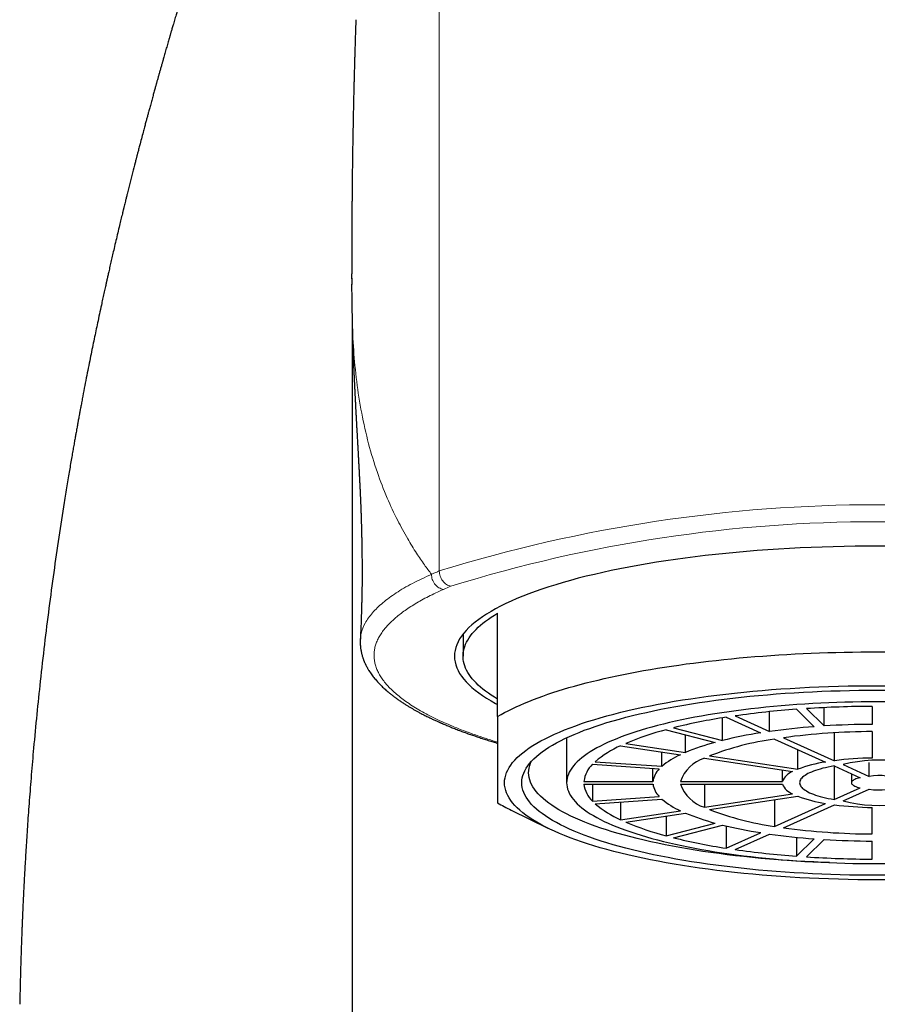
# Model space of a CAD drawing. Header units: millimetres. Extents: x 8 to 1004, y 12 to 903.
# Tile 18 of 56: x 447 to 472, y 782 to 811. Entities that reach past the tile are written whole.
import ezdxf

# ---------------------------------------------------------------- set-up
doc = ezdxf.new("R2010")
doc.units = ezdxf.units.MM

msp = doc.modelspace()

# ---------------------------------------------------------------- linework, layer by layer
at = {"color": 8, "linetype": 'Continuous', "lineweight": 0}
for p, q in [((459.027, 813.236), (459.027, 794.793)), ((456.491, 803.819), (456.492, 802.829)), ((456.49, 803.106), (456.49, 803.256)), ((456.492, 802.829), (456.492, 802.892))]:
    msp.add_line(p, q, dxfattribs=at)
at = {"color": 7, "linetype": 'Continuous', "lineweight": 30}
for p, q in [((456.49, 803.819), (456.49, 803.404)), ((456.491, 803.879), (456.491, 803.819)), ((456.489, 803.277), (456.489, 803.256)), ((456.492, 802.892), (456.49, 803.106)), ((456.5, 802.089), (456.5, 736.862)), ((460.715, 790.572), (460.715, 793.572)), ((459.715, 792.964), (459.715, 792.323)), ((470.178, 790.299), (470.178, 790.832)), ((471.565, 790.868), (471.565, 790.347)), ((467.227, 789.879), (467.227, 790.534)), ((467.336, 790.552), (468.336, 790.1)), ((467.596, 790.591), (468.596, 790.14)), ((468.596, 790.14), (468.596, 790.714)), ((469.371, 790.782), (469.889, 790.279)), ((469.661, 790.803), (470.178, 790.299)), ((465.812, 790.247), (467.227, 789.879)), ((462.715, 789.959), (462.715, 788.654)), ((465.6, 790.192), (467.014, 789.823)), ((466.163, 789.534), (466.163, 790.045)), ((468.996, 789.959), (470.472, 789.293)), ((470.472, 789.293), (470.472, 790.103)), ((471.565, 790.138), (471.565, 789.369)), ((464.28, 789.727), (466.013, 789.467)), ((464.43, 789.795), (466.163, 789.534)), ((468.737, 789.92), (470.213, 789.254)), ((465.477, 789.13), (465.477, 789.547)), ((466.856, 789.43), (469.412, 789.045)), ((469.412, 789.045), (469.412, 789.615)), ((463.468, 789.189), (465.4, 789.054)), ((463.545, 789.265), (465.477, 789.13)), ((466.706, 789.362), (469.262, 788.978)), ((470.463, 789.141), (471.218, 788.8)), ((470.463, 789.141), (470.463, 788.167)), ((470.723, 789.18), (471.478, 788.839)), ((471.478, 788.839), (471.478, 789.237)), ((465.217, 788.693), (465.217, 789.067)), ((468.97, 788.693), (468.97, 789.022)), ((470.965, 788.914), (470.965, 788.654)), ((463.217, 788.693), (465.217, 788.693)), ((463.217, 788.615), (465.217, 788.615)), ((463.468, 788.615), (463.468, 788.119)), ((466.017, 788.693), (468.97, 788.693)), ((466.017, 788.615), (468.97, 788.615)), ((466.706, 788.615), (466.706, 787.946)), ((463.468, 788.119), (465.4, 788.254)), ((466.706, 787.946), (469.262, 788.33)), ((466.856, 787.878), (469.412, 788.262)), ((470.463, 788.167), (471.218, 788.508)), ((470.723, 788.128), (471.478, 788.469)), ((463.545, 788.043), (465.477, 788.178)), ((464.28, 788.095), (464.28, 787.581)), ((468.737, 788.161), (468.737, 787.388)), ((468.737, 787.388), (470.213, 788.054)), ((468.996, 787.349), (470.472, 788.015)), ((461.107, 787.862), (462.167, 787.339)), ((464.28, 787.581), (466.013, 787.841)), ((464.43, 787.513), (466.163, 787.774)), ((465.6, 787.689), (465.6, 787.116)), ((471.565, 787.17), (471.565, 787.939)), ((465.6, 787.116), (467.014, 787.485)), ((465.812, 787.061), (467.227, 787.429)), ((467.336, 787.403), (467.336, 786.756)), ((467.336, 786.756), (468.336, 787.207)), ((467.596, 786.717), (468.596, 787.168)), ((469.371, 787.075), (469.371, 786.526)), ((469.371, 786.526), (469.889, 787.029)), ((469.661, 786.505), (470.178, 787.009)), ((471.565, 786.44), (471.565, 786.961))]:
    msp.add_line(p, q, dxfattribs=at)
at = {"color": 7, "linetype": 'Continuous', "lineweight": 30, "flags": 128}
for points in [[(472.036, 795.513), (471.715, 795.514), (471.395, 795.513), (471.074, 795.51), (470.754, 795.504), (470.435, 795.496), (470.117, 795.487), (469.799, 795.475), (469.483, 795.461), (469.169, 795.444), (468.856, 795.426), (468.545, 795.405), (468.236, 795.383), (467.93, 795.358), (467.626, 795.331), (467.325, 795.302), (467.028, 795.271), (466.733, 795.238), (466.442, 795.203), (466.154, 795.166), (465.87, 795.127), (465.59, 795.086), (465.315, 795.044), (465.044, 794.999), (464.777, 794.953), (464.515, 794.905), (464.258, 794.855), (464.006, 794.803), (463.76, 794.749), (463.519, 794.694), (463.283, 794.638), (463.053, 794.579), (462.83, 794.519), (462.612, 794.458), (462.4, 794.395), (462.195, 794.331), (461.997, 794.265), (461.805, 794.199), (461.62, 794.13), (461.442, 794.061), (461.271, 793.99), (461.107, 793.918), (460.95, 793.845), (460.801, 793.772), (460.659, 793.697), (460.525, 793.621), (460.398, 793.544), (460.279, 793.466), (460.168, 793.388), (460.065, 793.309), (459.97, 793.229), (459.883, 793.149), (459.804, 793.068), (459.733, 792.986), (459.671, 792.904), (459.616, 792.822), (459.57, 792.739), (459.533, 792.656), (459.503, 792.573), (459.482, 792.49), (459.47, 792.406), (459.465, 792.323), (459.47, 792.239), (459.482, 792.156), (459.503, 792.072), (459.533, 791.989), (459.57, 791.906), (459.616, 791.824), (459.671, 791.741), (459.733, 791.659), (459.804, 791.578), (459.883, 791.497), (459.97, 791.416), (460.065, 791.337), (460.168, 791.258), (460.279, 791.179), (460.398, 791.102), (460.525, 791.025), (460.659, 790.949), (460.715, 790.918)], [(460.715, 791.073), (460.621, 791.131), (460.532, 791.189), (460.447, 791.248), (460.367, 791.307), (460.291, 791.367), (460.219, 791.426), (460.153, 791.487), (460.091, 791.547), (460.033, 791.608), (459.981, 791.669), (459.933, 791.731), (459.889, 791.792), (459.851, 791.854), (459.817, 791.916), (459.788, 791.979), (459.764, 792.041), (459.745, 792.104), (459.731, 792.166), (459.721, 792.229), (459.716, 792.291), (459.716, 792.354), (459.721, 792.417), (459.731, 792.479), (459.745, 792.542), (459.764, 792.605), (459.788, 792.667), (459.817, 792.729), (459.851, 792.791), (459.889, 792.853), (459.933, 792.915), (459.981, 792.976), (460.033, 793.037), (460.091, 793.098), (460.153, 793.159), (460.219, 793.219), (460.291, 793.279), (460.367, 793.338), (460.447, 793.398), (460.532, 793.456), (460.621, 793.514), (460.715, 793.572)], [(460.715, 790.572), (460.814, 790.629), (460.916, 790.686), (461.023, 790.742), (461.134, 790.797), (461.249, 790.852), (461.368, 790.906), (461.492, 790.96), (461.62, 791.013), (461.751, 791.065), (461.887, 791.116), (462.027, 791.167), (462.17, 791.217), (462.318, 791.267), (462.469, 791.315), (462.623, 791.363), (462.782, 791.41), (462.944, 791.456), (463.109, 791.501), (463.278, 791.546), (463.45, 791.589), (463.626, 791.632), (463.805, 791.674), (463.987, 791.714), (464.172, 791.754), (464.36, 791.793), (464.551, 791.831), (464.745, 791.867), (464.941, 791.903), (465.141, 791.938), (465.343, 791.972), (465.547, 792.004), (465.754, 792.036), (465.964, 792.066), (466.176, 792.096), (466.39, 792.124), (466.606, 792.151), (466.824, 792.177), (467.044, 792.202), (467.266, 792.226), (467.489, 792.249), (467.715, 792.27), (467.942, 792.29), (468.17, 792.309), (468.4, 792.327), (468.631, 792.344), (468.864, 792.359), (469.097, 792.374), (469.332, 792.387), (469.568, 792.398), (469.804, 792.409), (470.041, 792.418), (470.279, 792.426), (470.518, 792.433), (470.757, 792.439), (470.996, 792.443), (471.236, 792.446), (471.476, 792.448), (471.715, 792.449), (471.955, 792.448)], [(471.715, 785.841), (471.433, 785.842), (471.15, 785.844), (470.868, 785.849), (470.587, 785.856), (470.306, 785.865), (470.026, 785.875), (469.747, 785.888), (469.47, 785.902), (469.194, 785.918), (468.92, 785.936), (468.648, 785.956), (468.378, 785.978), (468.11, 786.002), (467.845, 786.027), (467.582, 786.055), (467.323, 786.084), (467.066, 786.115), (466.812, 786.147), (466.562, 786.181), (466.315, 786.217), (466.072, 786.255), (465.833, 786.294), (465.598, 786.335), (465.367, 786.378), (465.141, 786.422), (464.919, 786.468), (464.701, 786.515), (464.489, 786.563), (464.281, 786.613), (464.079, 786.665), (463.881, 786.717), (463.689, 786.771), (463.503, 786.827), (463.322, 786.883), (463.147, 786.941), (462.978, 787), (462.815, 787.06), (462.658, 787.122), (462.507, 787.184), (462.362, 787.247), (462.224, 787.312), (462.093, 787.377), (461.968, 787.443), (461.849, 787.51), (461.738, 787.577), (461.633, 787.646), (461.535, 787.715), (461.444, 787.785), (461.36, 787.855), (461.283, 787.926), (461.214, 787.997), (461.151, 788.069), (461.096, 788.141), (461.048, 788.214), (461.008, 788.287), (460.975, 788.36), (460.949, 788.433), (460.93, 788.507), (460.919, 788.58), (460.915, 788.654), (460.919, 788.728), (460.93, 788.801), (460.949, 788.875), (460.975, 788.948), (461.008, 789.021), (461.048, 789.094), (461.096, 789.167), (461.151, 789.239), (461.214, 789.311), (461.283, 789.382), (461.36, 789.453), (461.444, 789.523), (461.535, 789.593), (461.633, 789.662), (461.738, 789.731), (461.849, 789.798), (461.968, 789.865), (462.093, 789.931), (462.224, 789.996), (462.362, 790.061), (462.507, 790.124), (462.658, 790.186), (462.815, 790.248), (462.978, 790.308), (463.147, 790.367), (463.322, 790.425), (463.503, 790.481), (463.689, 790.537), (463.881, 790.591), (464.079, 790.643), (464.281, 790.695), (464.489, 790.745), (464.701, 790.793), (464.919, 790.84), (465.141, 790.886), (465.367, 790.93), (465.598, 790.973), (465.833, 791.014), (466.072, 791.053), (466.315, 791.091), (466.562, 791.127), (466.812, 791.161), (467.066, 791.193), (467.323, 791.224), (467.582, 791.253), (467.845, 791.281), (468.11, 791.306), (468.378, 791.33), (468.648, 791.352), (468.92, 791.372), (469.194, 791.39), (469.47, 791.406), (469.747, 791.42), (470.026, 791.433), (470.306, 791.443), (470.587, 791.452), (470.868, 791.459), (471.15, 791.464), (471.433, 791.466), (471.715, 791.467), (471.998, 791.466)], [(471.715, 785.971), (471.446, 785.972), (471.176, 785.974), (470.907, 785.979), (470.639, 785.985), (470.371, 785.994), (470.104, 786.004), (469.838, 786.016), (469.574, 786.029), (469.311, 786.045), (469.05, 786.062), (468.79, 786.081), (468.533, 786.102), (468.277, 786.125), (468.024, 786.149), (467.774, 786.175), (467.526, 786.203), (467.281, 786.232), (467.039, 786.263), (466.801, 786.296), (466.565, 786.33), (466.334, 786.366), (466.106, 786.404), (465.881, 786.443), (465.661, 786.483), (465.445, 786.525), (465.233, 786.569), (465.026, 786.614), (464.823, 786.66), (464.625, 786.708), (464.432, 786.757), (464.244, 786.807), (464.061, 786.859), (463.883, 786.911), (463.711, 786.965), (463.544, 787.021), (463.383, 787.077), (463.227, 787.134), (463.077, 787.193), (462.933, 787.252), (462.795, 787.312), (462.664, 787.374), (462.538, 787.436), (462.419, 787.499), (462.306, 787.563), (462.199, 787.627), (462.1, 787.692), (462.006, 787.758), (461.92, 787.825), (461.84, 787.892), (461.766, 787.96), (461.7, 788.028), (461.641, 788.096), (461.588, 788.165), (461.542, 788.234), (461.504, 788.304), (461.472, 788.374), (461.447, 788.443), (461.43, 788.514), (461.419, 788.584), (461.415, 788.654), (461.419, 788.724), (461.43, 788.794), (461.447, 788.865), (461.472, 788.934), (461.504, 789.004), (461.542, 789.074), (461.588, 789.143), (461.641, 789.212), (461.7, 789.28), (461.766, 789.348), (461.84, 789.416), (461.92, 789.483), (462.006, 789.55), (462.1, 789.616), (462.199, 789.681), (462.306, 789.745), (462.419, 789.809), (462.538, 789.872), (462.664, 789.934), (462.795, 789.996), (462.933, 790.056), (463.077, 790.115), (463.227, 790.174), (463.383, 790.231), (463.544, 790.287), (463.711, 790.343), (463.883, 790.397), (464.061, 790.449), (464.244, 790.501), (464.432, 790.551), (464.625, 790.6), (464.823, 790.648), (465.026, 790.694), (465.233, 790.739), (465.445, 790.783), (465.661, 790.825), (465.881, 790.865), (466.106, 790.904), (466.334, 790.942), (466.565, 790.978), (466.801, 791.012), (467.039, 791.045), (467.281, 791.076), (467.526, 791.105), (467.774, 791.133), (468.024, 791.159), (468.277, 791.183), (468.533, 791.206), (468.79, 791.227), (469.05, 791.246), (469.311, 791.263), (469.574, 791.279), (469.838, 791.292), (470.104, 791.304), (470.371, 791.314), (470.639, 791.322), (470.907, 791.329), (471.176, 791.334), (471.446, 791.336), (471.715, 791.337), (471.985, 791.336)], [(471.951, 790.998), (471.715, 790.999), (471.48, 790.998), (471.244, 790.995), (471.009, 790.991), (470.775, 790.986), (470.541, 790.978), (470.308, 790.97), (470.075, 790.959), (469.844, 790.947), (469.614, 790.934), (469.386, 790.919), (469.159, 790.902), (468.934, 790.884), (468.711, 790.864), (468.49, 790.843), (468.271, 790.82), (468.055, 790.796), (467.841, 790.77), (467.63, 790.743), (467.421, 790.714), (467.215, 790.684), (467.013, 790.653), (466.814, 790.62), (466.618, 790.586), (466.425, 790.551), (466.237, 790.514), (466.052, 790.476), (465.87, 790.437), (465.693, 790.396), (465.52, 790.355), (465.351, 790.312), (465.187, 790.268), (465.027, 790.223), (464.872, 790.177), (464.721, 790.129), (464.575, 790.081), (464.434, 790.032), (464.298, 789.982), (464.167, 789.931), (464.042, 789.879), (463.921, 789.826), (463.806, 789.773), (463.696, 789.718), (463.592, 789.663), (463.494, 789.608), (463.401, 789.551), (463.313, 789.494), (463.232, 789.437), (463.156, 789.378), (463.086, 789.32), (463.022, 789.261), (462.964, 789.201), (462.912, 789.141), (462.866, 789.081), (462.826, 789.021), (462.792, 788.96), (462.765, 788.899), (462.743, 788.838), (462.728, 788.777), (462.719, 788.715), (462.715, 788.654), (462.719, 788.593), (462.728, 788.531), (462.743, 788.47), (462.765, 788.409), (462.792, 788.348), (462.826, 788.287), (462.866, 788.227), (462.912, 788.167), (462.964, 788.107), (463.022, 788.047), (463.086, 787.988), (463.156, 787.929), (463.232, 787.871), (463.313, 787.814), (463.401, 787.757), (463.494, 787.7), (463.592, 787.645), (463.696, 787.59), (463.806, 787.535), (463.921, 787.482), (464.042, 787.429), (464.167, 787.377), (464.298, 787.326), (464.434, 787.276), (464.575, 787.227), (464.721, 787.179), (464.872, 787.131), (465.027, 787.085), (465.187, 787.04), (465.351, 786.996), (465.52, 786.953), (465.693, 786.912), (465.87, 786.871), (466.052, 786.832), (466.237, 786.794), (466.425, 786.757), (466.618, 786.722), (466.814, 786.688), (467.013, 786.655), (467.215, 786.624), (467.421, 786.594), (467.63, 786.565), (467.841, 786.538), (468.055, 786.512), (468.271, 786.488), (468.49, 786.465), (468.711, 786.444), (468.934, 786.424), (469.159, 786.406), (469.386, 786.389), (469.614, 786.374), (469.844, 786.361), (470.075, 786.349), (470.308, 786.338), (470.541, 786.33), (470.775, 786.322), (471.009, 786.317), (471.244, 786.313), (471.48, 786.31), (471.715, 786.309)], [(470.327, 786.338), (470.135, 786.345), (469.875, 786.357), (469.616, 786.37), (469.358, 786.385), (469.101, 786.402), (468.847, 786.421), (468.594, 786.441), (468.344, 786.463), (468.096, 786.487), (467.85, 786.513), (467.607, 786.54), (467.367, 786.569), (467.13, 786.599), (466.896, 786.631), (466.665, 786.665), (466.438, 786.7), (466.215, 786.737), (465.995, 786.775), (465.779, 786.815), (465.567, 786.856), (465.359, 786.899), (465.156, 786.943), (464.957, 786.988), (464.763, 787.035), (464.574, 787.083), (464.389, 787.133), (464.21, 787.183), (464.035, 787.235), (463.866, 787.288), (463.703, 787.342), (463.544, 787.397), (463.392, 787.453), (463.245, 787.511), (463.104, 787.569), (462.969, 787.628), (462.839, 787.688), (462.716, 787.749), (462.599, 787.811), (462.489, 787.873), (462.384, 787.937), (462.286, 788.001), (462.195, 788.065), (462.11, 788.131), (462.031, 788.196), (461.96, 788.263), (461.895, 788.329), (461.836, 788.397), (461.785, 788.464), (461.74, 788.532), (461.702, 788.6), (461.671, 788.669), (461.647, 788.737), (461.629, 788.806), (461.619, 788.875), (461.615, 788.944), (461.619, 789.013), (461.629, 789.081), (461.647, 789.15), (461.671, 789.219), (461.697, 789.277)], [(470.463, 789.141), (470.377, 789.125), (470.294, 789.108), (470.214, 789.091), (470.138, 789.072), (470.065, 789.052), (469.995, 789.032), (469.929, 789.01), (469.867, 788.988), (469.809, 788.965), (469.756, 788.942), (469.706, 788.918), (469.661, 788.893), (469.621, 788.868), (469.585, 788.842), (469.553, 788.816), (469.526, 788.79), (469.505, 788.763), (469.487, 788.736), (469.475, 788.709), (469.468, 788.681), (469.465, 788.654), (469.468, 788.627), (469.475, 788.599), (469.487, 788.572), (469.505, 788.545), (469.526, 788.518), (469.553, 788.492), (469.585, 788.466), (469.621, 788.44), (469.661, 788.415), (469.706, 788.39), (469.756, 788.366), (469.809, 788.343), (469.867, 788.32), (469.929, 788.298), (469.995, 788.276), (470.065, 788.256), (470.138, 788.236), (470.214, 788.217), (470.294, 788.2), (470.377, 788.183), (470.463, 788.167)], [(471.218, 788.8), (471.175, 788.789), (471.135, 788.778), (471.098, 788.765), (471.066, 788.752), (471.038, 788.738), (471.014, 788.723), (470.995, 788.708), (470.981, 788.693), (470.971, 788.678), (470.966, 788.662), (470.966, 788.646), (470.971, 788.63), (470.981, 788.615), (470.995, 788.6), (471.014, 788.585), (471.038, 788.57), (471.066, 788.556), (471.098, 788.543), (471.135, 788.53), (471.175, 788.519), (471.218, 788.508)], [(471.715, 786.309), (471.951, 786.31)], [(471.985, 785.972), (471.715, 785.971)], [(471.998, 785.842), (471.715, 785.841)]]:
    msp.add_lwpolyline(points, dxfattribs=at)
at = {"color": 8, "linetype": 'Continuous', "lineweight": 0}
for centre, radius, start, end in [((471.715, 753.824), 42.888, 72.7915, 107.2085), ((471.715, 754.477), 41.744, 72.7909, 107.2091), ((462.834, 785.95), 9.09, 112.4349, 113.9307)]:
    msp.add_arc(centre, radius, start, end, dxfattribs=at)
at = {"color": 7, "linetype": 'Continuous', "lineweight": 30}
for centre, radius, start, end in [((471.7, 759.146), 31.722, 90.2429, 93.6856), ((469.933, 773.597), 17.153, 98.7071, 103.9009), ((471.275, 764.815), 26.038, 94.1941, 98.1232), ((471.382, 770.383), 19.952, 94.2918, 98.0255), ((471.704, 766.065), 24.282, 90.3267, 93.6018), ((467.768, 781.886), 8.584, 104.6267, 112.8776), ((470.359, 777.096), 13.161, 98.8395, 103.7684), ((471.64, 770.584), 19.554, 90.2171, 97.7686), ((465.483, 786.998), 2.982, 113.7931, 130.5395), ((468.705, 783.446), 6.597, 104.8437, 112.6606), ((469.889, 781.642), 8.358, 97.9245, 111.2781), ((466.956, 787.373), 2.296, 114.2495, 130.0832), ((464.02, 788.599), 0.809, 133.0835, 173.2947), ((467.008, 788.363), 1.044, 106.8284, 161.5573), ((470.822, 785.276), 4.024, 98.7044, 110.4982), ((471.676, 779.924), 9.446, 90.6678, 97.318), ((471.768, 785.12), 4.192, 58.4605, 104.4329), ((465.831, 788.61), 0.619, 134.1161, 172.2621), ((469.432, 788.511), 0.497, 109.9295, 158.4562), ((471.748, 787.326), 1.537, 62.7874, 100.1059), ((464.028, 788.714), 0.818, 186.9354, 226.6864), ((465.831, 788.698), 0.619, 187.7379, 225.8839), ((467.008, 788.945), 1.044, 198.4427, 253.1716), ((469.441, 788.807), 0.509, 202.1737, 249.4406), ((471.768, 792.188), 4.192, 255.5671, 301.5395), ((471.752, 789.955), 1.511, 259.5626, 297.544), ((470.836, 792.085), 4.079, 249.5814, 261.216), ((463.547, 792.84), 5.544, 239.2854, 243.882), ((465.505, 790.344), 3.022, 229.573, 246.0943), ((466.956, 789.935), 2.296, 229.9168, 245.7505), ((471.678, 797.42), 9.482, 262.6948, 269.3194), ((468.705, 793.862), 6.597, 247.3394, 255.1563), ((469.889, 795.666), 8.358, 248.7219, 262.0755), ((467.793, 795.497), 8.663, 247.1601, 255.3356), ((470.359, 800.212), 13.161, 256.2316, 261.1605), ((471.382, 806.925), 19.952, 261.9745, 265.7082), ((471.64, 806.724), 19.554, 262.2314, 269.7829), ((469.952, 803.809), 17.252, 256.1141, 261.2779), ((471.704, 811.243), 24.282, 266.3982, 269.6733), ((471.284, 812.577), 26.121, 261.8831, 265.7996), ((471.701, 818.195), 31.755, 266.3161, 269.7554)]:
    msp.add_arc(centre, radius, start, end, dxfattribs=at)
for points, knots in [([(452.893, 815.873), (452.89, 815.864), (452.885, 815.846), (452.878, 815.821), (452.871, 815.798), (452.864, 815.774), (452.856, 815.746), (452.847, 815.716), (452.838, 815.686), (452.83, 815.658), (452.823, 815.634), (452.816, 815.612), (452.809, 815.589), (452.801, 815.562), (452.792, 815.532), (452.783, 815.501), (452.775, 815.473), (452.768, 815.449), (452.761, 815.426), (452.754, 815.403), (452.745, 815.374), (452.736, 815.342), (452.727, 815.312), (452.72, 815.29), (452.715, 815.272), (452.71, 815.255), (452.705, 815.238), (452.699, 815.219), (452.692, 815.195), (452.682, 815.162), (452.67, 815.121), (452.658, 815.08), (452.646, 815.043), (452.637, 815.011), (452.627, 814.98), (452.616, 814.943), (452.604, 814.902), (452.592, 814.863), (452.582, 814.828), (452.571, 814.791), (452.559, 814.753), (452.548, 814.717), (452.539, 814.687), (452.53, 814.657), (452.52, 814.625), (452.509, 814.588), (452.497, 814.549), (452.487, 814.513), (452.477, 814.481), (452.468, 814.451), (452.459, 814.421), (452.449, 814.388), (452.438, 814.353), (452.429, 814.323), (452.422, 814.3), (452.417, 814.282), (452.411, 814.264), (452.404, 814.24), (452.395, 814.211), (452.385, 814.177), (452.374, 814.141), (452.363, 814.106), (452.354, 814.075), (452.344, 814.043), (452.334, 814.01), (452.323, 813.976), (452.308, 813.923), (452.285, 813.849), (452.258, 813.76), (452.229, 813.665), (452.201, 813.574), (452.177, 813.494), (452.159, 813.435), (452.145, 813.39), (452.131, 813.342), (452.115, 813.292), (452.101, 813.244), (452.087, 813.199), (452.074, 813.157), (452.061, 813.115), (452.05, 813.078), (452.04, 813.045), (452.03, 813.012), (452.019, 812.974), (452.007, 812.936), (451.994, 812.893), (451.977, 812.836), (451.957, 812.77), (451.933, 812.694), (451.911, 812.62), (451.887, 812.54), (451.867, 812.475), (451.852, 812.424), (451.842, 812.391), (451.832, 812.359), (451.822, 812.325), (451.811, 812.288), (451.8, 812.252), (451.79, 812.218), (451.779, 812.183), (451.767, 812.141), (451.753, 812.096), (451.739, 812.051), (451.724, 811.999), (451.704, 811.934), (451.68, 811.853), (451.653, 811.763), (451.626, 811.673), (451.6, 811.585), (451.574, 811.5), (451.549, 811.415), (451.525, 811.333), (451.502, 811.256), (451.481, 811.187), (451.463, 811.123), (451.445, 811.062), (451.427, 811.001), (451.408, 810.939), (451.388, 810.871), (451.367, 810.797), (451.344, 810.72), (451.324, 810.651), (451.306, 810.589), (451.29, 810.535), (451.274, 810.481), (451.26, 810.432), (451.247, 810.388), (451.236, 810.349), (451.226, 810.315), (451.216, 810.282), (451.205, 810.242), (451.19, 810.19), (451.171, 810.125), (451.15, 810.053), (451.129, 809.978), (451.107, 809.904), (451.086, 809.83), (451.066, 809.759), (451.047, 809.692), (451.03, 809.634), (451.018, 809.589), (451.008, 809.554), (450.998, 809.521), (450.987, 809.481), (450.968, 809.415), (450.945, 809.331), (450.917, 809.234), (450.892, 809.143), (450.871, 809.068), (450.854, 809.009), (450.842, 808.966), (450.832, 808.928), (450.822, 808.892), (450.811, 808.853), (450.798, 808.808), (450.783, 808.754), (450.767, 808.695), (450.75, 808.632), (450.732, 808.57), (450.707, 808.479), (450.675, 808.361), (450.637, 808.223), (450.604, 808.101), (450.575, 807.992), (450.546, 807.887), (450.516, 807.775), (450.482, 807.649), (450.442, 807.496), (450.394, 807.317), (450.354, 807.163), (450.324, 807.05), (450.308, 806.986), (450.293, 806.93), (450.281, 806.884), (450.272, 806.848), (450.265, 806.822), (450.259, 806.798), (450.251, 806.768), (450.241, 806.729), (450.228, 806.68), (450.194, 806.548), (450.138, 806.327), (450.061, 806.025), (450, 805.782), (449.958, 805.613), (449.935, 805.518), (449.915, 805.438), (449.901, 805.379), (449.89, 805.337), (449.884, 805.31), (449.879, 805.289), (449.873, 805.267), (449.866, 805.238), (449.856, 805.196), (449.835, 805.109), (449.803, 804.978), (449.759, 804.794), (449.71, 804.589), (449.657, 804.365), (449.607, 804.153), (449.562, 803.96), (449.523, 803.79), (449.485, 803.624), (449.456, 803.496), (449.435, 803.402), (449.422, 803.345), (449.411, 803.295), (449.402, 803.258), (449.396, 803.229), (449.39, 803.202), (449.382, 803.167), (449.372, 803.122), (449.36, 803.065), (449.344, 802.996), (449.327, 802.919), (449.309, 802.836), (449.29, 802.752), (449.272, 802.668), (449.254, 802.584), (449.204, 802.355), (449.145, 802.078), (449.076, 801.75), (449.027, 801.514), (448.976, 801.269), (448.924, 801.011), (448.869, 800.74), (448.813, 800.456), (448.756, 800.16), (448.707, 799.907), (448.669, 799.708), (448.644, 799.572), (448.621, 799.453), (448.602, 799.35), (448.587, 799.264), (448.574, 799.197), (448.565, 799.147), (448.559, 799.113), (448.554, 799.089), (448.551, 799.071), (448.548, 799.054), (448.544, 799.034), (448.538, 799.001), (448.53, 798.952), (448.517, 798.885), (448.502, 798.799), (448.483, 798.695), (448.461, 798.57), (448.436, 798.428), (448.408, 798.268), (448.377, 798.092), (448.345, 797.902), (448.31, 797.7), (448.275, 797.487), (448.237, 797.258), (448.198, 797.02), (448.118, 796.523), (448.001, 795.767), (447.854, 794.747), (447.715, 793.711), (447.584, 792.66), (447.467, 791.633), (447.363, 790.63), (447.289, 789.854), (447.238, 789.27), (447.206, 788.886), (447.176, 788.51), (447.148, 788.147), (447.122, 787.799), (447.099, 787.466), (447.077, 787.15), (447.058, 786.851), (447.041, 786.571), (447.026, 786.307), (447.012, 786.07), (447.001, 785.856), (446.991, 785.666), (446.982, 785.49), (446.974, 785.327), (446.968, 785.198), (446.963, 785.099), (446.96, 785.028), (446.957, 784.965), (446.955, 784.911), (446.953, 784.866), (446.951, 784.828), (446.95, 784.794), (446.948, 784.755), (446.946, 784.705), (446.943, 784.642), (446.94, 784.563), (446.937, 784.471), (446.932, 784.363), (446.928, 784.242), (446.923, 784.107), (446.917, 783.959), (446.912, 783.797), (446.906, 783.622), (446.9, 783.424), (446.894, 783.201), (446.887, 782.953), (446.881, 782.686), (446.875, 782.444), (446.871, 782.291), (446.87, 782.232)], [0, 0, 0, 0, 0.001081, 0.002204, 0.003048, 0.004056, 0.005291, 0.006668, 0.007998, 0.009273, 0.010351, 0.011226, 0.012158, 0.013359, 0.014807, 0.016172, 0.017389, 0.018455, 0.019407, 0.020318, 0.021552, 0.023148, 0.024434, 0.025414, 0.026113, 0.026797, 0.027541, 0.028345, 0.029226, 0.030725, 0.032582, 0.034473, 0.035975, 0.037365, 0.038538, 0.039995, 0.042035, 0.043746, 0.044943, 0.046471, 0.048373, 0.049742, 0.050981, 0.052186, 0.053462, 0.055033, 0.056772, 0.058267, 0.059489, 0.060719, 0.06196, 0.063259, 0.064763, 0.066214, 0.066976, 0.067592, 0.068306, 0.069262, 0.070463, 0.071769, 0.073453, 0.074762, 0.075992, 0.077245, 0.078567, 0.079985, 0.081337, 0.084772, 0.088734, 0.091802, 0.095902, 0.099227, 0.100925, 0.102598, 0.104313, 0.106301, 0.1082, 0.10965, 0.111332, 0.11288, 0.114278, 0.1154, 0.116477, 0.117891, 0.119474, 0.120669, 0.122561, 0.125544, 0.127793, 0.130685, 0.133359, 0.136171, 0.137535, 0.13865, 0.139612, 0.140787, 0.142191, 0.143474, 0.144502, 0.145621, 0.147089, 0.148751, 0.150264, 0.151654, 0.154023, 0.156757, 0.159842, 0.162946, 0.165729, 0.168524, 0.171325, 0.17402, 0.17653, 0.178754, 0.180692, 0.182647, 0.18462, 0.186508, 0.188609, 0.19112, 0.193506, 0.19587, 0.197684, 0.199647, 0.201416, 0.202928, 0.204207, 0.205301, 0.206297, 0.207223, 0.208324, 0.209985, 0.212027, 0.214325, 0.216616, 0.218891, 0.221152, 0.223329, 0.225441, 0.227227, 0.22865, 0.229513, 0.230403, 0.231621, 0.233169, 0.236297, 0.23923, 0.241952, 0.244454, 0.245929, 0.247228, 0.248351, 0.249314, 0.250428, 0.25182, 0.253386, 0.255198, 0.25709, 0.258942, 0.260756, 0.265181, 0.269338, 0.272969, 0.275987, 0.278909, 0.28216, 0.28585, 0.289965, 0.295526, 0.301479, 0.303431, 0.305348, 0.306991, 0.308341, 0.309399, 0.310057, 0.310635, 0.311479, 0.31261, 0.314028, 0.315728, 0.324045, 0.333137, 0.341847, 0.345007, 0.347729, 0.350009, 0.35185, 0.352824, 0.353606, 0.354197, 0.354671, 0.355478, 0.356694, 0.358278, 0.362956, 0.367889, 0.374079, 0.380496, 0.387111, 0.392148, 0.397003, 0.401651, 0.406302, 0.407974, 0.409665, 0.411158, 0.412217, 0.412841, 0.413564, 0.414548, 0.415792, 0.417436, 0.419387, 0.421645, 0.42404, 0.426428, 0.428809, 0.431184, 0.433551, 0.448271, 0.454755, 0.461369, 0.468302, 0.475554, 0.483248, 0.491271, 0.499622, 0.508296, 0.512606, 0.516444, 0.51981, 0.522704, 0.525127, 0.527078, 0.528375, 0.529325, 0.529974, 0.530384, 0.530839, 0.531405, 0.532082, 0.533611, 0.535513, 0.537788, 0.540826, 0.544345, 0.548346, 0.552827, 0.55779, 0.563234, 0.568808, 0.574809, 0.581238, 0.588041, 0.594916, 0.623069, 0.651622, 0.680577, 0.709936, 0.7397, 0.76656, 0.793743, 0.804512, 0.815318, 0.825814, 0.835842, 0.845591, 0.854853, 0.863627, 0.871914, 0.879712, 0.887023, 0.893847, 0.899515, 0.904797, 0.909691, 0.914198, 0.918319, 0.920462, 0.922453, 0.924203, 0.925705, 0.92696, 0.927967, 0.928858, 0.929839, 0.931213, 0.932979, 0.935156, 0.937732, 0.940707, 0.944081, 0.947854, 0.951948, 0.956427, 0.961291, 0.96654, 0.972942, 0.979838, 0.987227, 0.995109, 1, 1, 1, 1]), ([(456.609, 810.771), (456.609, 810.77), (456.608, 810.748), (456.606, 810.7), (456.604, 810.624), (456.601, 810.545), (456.599, 810.465), (456.596, 810.386), (456.593, 810.301), (456.59, 810.211), (456.587, 810.116), (456.585, 810.02), (456.582, 809.931), (456.58, 809.857), (456.578, 809.797), (456.576, 809.744), (456.575, 809.69), (456.573, 809.632), (456.571, 809.568), (456.569, 809.499), (456.567, 809.425), (456.565, 809.346), (456.563, 809.262), (456.561, 809.177), (456.559, 809.099), (456.557, 809.034), (456.555, 808.98), (456.554, 808.929), (456.553, 808.876), (456.551, 808.814), (456.55, 808.745), (456.548, 808.673), (456.546, 808.599), (456.544, 808.519), (456.542, 808.432), (456.54, 808.34), (456.538, 808.249), (456.536, 808.164), (456.535, 808.088), (456.533, 808.024), (456.532, 807.97), (456.531, 807.917), (456.53, 807.857), (456.528, 807.783), (456.527, 807.698), (456.525, 807.608), (456.523, 807.517), (456.522, 807.428), (456.52, 807.341), (456.519, 807.257), (456.517, 807.175), (456.516, 807.1), (456.515, 807.034), (456.514, 806.977), (456.513, 806.929), (456.513, 806.884), (456.512, 806.835), (456.511, 806.777), (456.51, 806.709), (456.509, 806.634), (456.508, 806.557), (456.507, 806.481), (456.506, 806.395), (456.505, 806.3), (456.503, 806.197), (456.502, 806.1), (456.501, 806.014), (456.501, 805.948), (456.5, 805.9), (456.5, 805.863), (456.499, 805.822), (456.499, 805.773), (456.498, 805.714), (456.498, 805.629), (456.497, 805.525), (456.496, 805.409), (456.495, 805.302), (456.494, 805.206), (456.494, 805.129), (456.493, 805.068), (456.493, 805.013), (456.493, 804.95), (456.492, 804.875), (456.492, 804.794), (456.492, 804.703), (456.491, 804.611), (456.491, 804.519), (456.491, 804.435), (456.49, 804.358), (456.49, 804.299), (456.49, 804.256), (456.49, 804.229), (456.49, 804.203), (456.49, 804.179), (456.49, 804.153), (456.49, 804.122), (456.49, 804.081), (456.49, 804.027), (456.49, 803.963), (456.49, 803.912), (456.49, 803.883), (456.49, 803.879)], [0, 0, 0, 0, 0.000302, 0.009642, 0.020554, 0.033033, 0.043564, 0.054892, 0.067018, 0.07994, 0.093658, 0.108109, 0.121189, 0.131694, 0.139911, 0.147013, 0.154579, 0.163014, 0.172056, 0.182294, 0.192537, 0.203818, 0.216138, 0.228994, 0.240265, 0.249717, 0.257041, 0.263582, 0.271256, 0.280132, 0.290205, 0.300778, 0.311354, 0.321933, 0.335238, 0.348549, 0.361863, 0.374293, 0.385122, 0.394351, 0.401981, 0.40859, 0.417075, 0.427831, 0.440425, 0.453443, 0.466515, 0.47964, 0.491767, 0.503941, 0.515968, 0.526805, 0.536297, 0.544444, 0.551245, 0.557193, 0.563919, 0.572251, 0.582189, 0.593252, 0.60429, 0.615253, 0.626141, 0.641258, 0.656228, 0.670504, 0.68283, 0.693157, 0.698835, 0.703694, 0.709243, 0.716266, 0.724762, 0.734733, 0.752716, 0.769371, 0.784697, 0.798573, 0.810686, 0.817654, 0.824994, 0.834092, 0.844958, 0.857297, 0.869134, 0.883882, 0.897022, 0.908822, 0.919947, 0.93044, 0.934579, 0.93856, 0.942385, 0.94606, 0.949594, 0.953945, 0.961259, 0.970931, 0.983002, 0.997499, 1, 1, 1, 1]), ([(456.49, 803.256), (456.49, 803.287), (456.49, 803.342), (456.49, 803.385), (456.49, 803.404)], [0, 0, 0, 0, 0.561622, 1, 1, 1, 1]), ([(456.489, 803.256), (456.489, 803.236), (456.489, 803.186), (456.489, 803.137), (456.489, 803.103), (456.489, 803.094)], [0, 0, 0, 0, 0.351241, 0.826777, 1, 1, 1, 1]), ([(456.49, 802.859), (456.49, 802.847), (456.491, 802.821), (456.491, 802.781), (456.491, 802.739), (456.492, 802.699), (456.492, 802.659), (456.492, 802.62), (456.493, 802.58), (456.493, 802.543), (456.493, 802.511), (456.494, 802.482), (456.494, 802.452), (456.495, 802.418), (456.495, 802.38), (456.496, 802.34), (456.496, 802.299), (456.497, 802.26), (456.498, 802.222), (456.498, 802.182), (456.499, 802.138), (456.5, 802.087), (456.501, 802.03), (456.503, 801.972), (456.504, 801.92), (456.505, 801.88), (456.505, 801.851), (456.506, 801.83), (456.507, 801.806), (456.507, 801.778), (456.508, 801.744), (456.509, 801.707), (456.51, 801.67), (456.511, 801.636), (456.512, 801.606), (456.513, 801.575), (456.514, 801.541), (456.515, 801.495), (456.517, 801.439), (456.519, 801.377), (456.521, 801.321), (456.523, 801.268), (456.525, 801.211), (456.527, 801.15), (456.529, 801.091), (456.531, 801.037), (456.533, 800.99), (456.535, 800.943), (456.537, 800.894), (456.539, 800.84), (456.541, 800.786), (456.543, 800.735), (456.545, 800.687), (456.547, 800.644), (456.549, 800.602), (456.551, 800.559), (456.553, 800.512), (456.555, 800.46), (456.558, 800.405), (456.56, 800.352), (456.563, 800.301), (456.565, 800.252), (456.568, 800.2), (456.57, 800.143), (456.573, 800.084), (456.576, 800.026), (456.578, 799.976), (456.581, 799.933), (456.582, 799.897), (456.584, 799.86), (456.586, 799.822), (456.588, 799.779), (456.591, 799.728), (456.594, 799.672), (456.597, 799.615), (456.6, 799.564), (456.602, 799.518), (456.604, 799.473), (456.607, 799.425), (456.61, 799.375), (456.612, 799.323), (456.615, 799.272), (456.618, 799.224), (456.62, 799.182), (456.622, 799.145), (456.624, 799.107), (456.626, 799.064), (456.629, 799.015), (456.632, 798.96), (456.635, 798.901), (456.639, 798.84), (456.642, 798.781), (456.645, 798.723), (456.649, 798.66), (456.652, 798.593), (456.656, 798.531), (456.659, 798.477), (456.661, 798.434), (456.663, 798.395), (456.665, 798.359), (456.667, 798.321), (456.67, 798.281), (456.672, 798.237), (456.674, 798.192), (456.677, 798.149), (456.679, 798.112), (456.681, 798.079), (456.683, 798.039), (456.686, 797.986), (456.689, 797.919), (456.693, 797.848), (456.697, 797.781), (456.7, 797.717), (456.704, 797.652), (456.707, 797.586), (456.711, 797.525), (456.713, 797.474), (456.716, 797.423), (456.719, 797.37), (456.721, 797.313), (456.724, 797.258), (456.727, 797.205), (456.729, 797.152), (456.732, 797.097), (456.734, 797.039), (456.737, 796.987), (456.739, 796.942), (456.741, 796.901), (456.742, 796.861), (456.744, 796.819), (456.746, 796.782), (456.747, 796.751), (456.748, 796.725), (456.749, 796.702), (456.75, 796.678), (456.751, 796.649), (456.752, 796.614), (456.754, 796.576), (456.755, 796.54), (456.756, 796.502), (456.758, 796.457), (456.76, 796.4), (456.762, 796.347), (456.763, 796.302), (456.764, 796.268), (456.765, 796.232), (456.766, 796.191), (456.768, 796.15), (456.769, 796.115), (456.769, 796.085), (456.77, 796.058), (456.771, 796.03), (456.772, 795.997), (456.773, 795.957), (456.774, 795.918), (456.774, 795.885), (456.775, 795.859), (456.776, 795.834), (456.776, 795.806), (456.777, 795.774), (456.778, 795.737), (456.778, 795.694), (456.779, 795.642), (456.781, 795.583), (456.782, 795.512), (456.783, 795.441), (456.784, 795.364), (456.785, 795.287), (456.786, 795.216), (456.787, 795.141), (456.787, 795.073), (456.788, 795.018), (456.788, 794.967), (456.788, 794.919), (456.788, 794.873), (456.789, 794.83), (456.789, 794.774), (456.789, 794.703), (456.789, 794.611), (456.788, 794.514), (456.788, 794.414), (456.786, 794.316), (456.785, 794.209), (456.783, 794.114), (456.78, 794.032), (456.779, 793.976), (456.778, 793.92), (456.776, 793.859), (456.774, 793.794), (456.773, 793.727), (456.771, 793.663), (456.769, 793.607), (456.768, 793.559), (456.767, 793.515), (456.765, 793.468), (456.764, 793.42), (456.763, 793.376), (456.761, 793.33), (456.759, 793.277), (456.757, 793.216), (456.754, 793.152), (456.752, 793.094), (456.749, 793.042), (456.747, 792.992), (456.744, 792.942), (456.741, 792.888), (456.739, 792.846), (456.737, 792.82), (456.737, 792.815)], [0, 0, 0, 0, 0.0073967, 0.0160297, 0.0249942, 0.0344379, 0.0423123, 0.0505834, 0.0589896, 0.0664819, 0.0712926, 0.0756272, 0.080382, 0.0858662, 0.0920752, 0.0988875, 0.1053409, 0.1117827, 0.1175416, 0.1231457, 0.1296533, 0.1370306, 0.1460359, 0.1543082, 0.1617852, 0.1680798, 0.170885, 0.1734464, 0.1765564, 0.1803929, 0.1849504, 0.190026, 0.1952777, 0.1997134, 0.2033544, 0.2071082, 0.211509, 0.2164772, 0.224453, 0.2324198, 0.2394151, 0.2450128, 0.2519339, 0.2596877, 0.26664, 0.2727859, 0.278385, 0.2831317, 0.2888046, 0.2951665, 0.3012511, 0.3069782, 0.3122118, 0.316887, 0.3211804, 0.3257982, 0.3308435, 0.3364421, 0.3425201, 0.3481198, 0.3533592, 0.3583358, 0.3635279, 0.3694942, 0.3758601, 0.3817896, 0.3872509, 0.3911622, 0.3947448, 0.3983306, 0.402071, 0.4062436, 0.4113249, 0.4170824, 0.4229852, 0.4278466, 0.4322389, 0.4363838, 0.4409273, 0.4460434, 0.4506954, 0.4558693, 0.4605726, 0.4644474, 0.4677817, 0.4710249, 0.4752017, 0.4797783, 0.4848359, 0.4904569, 0.4963792, 0.5015377, 0.5069378, 0.5125263, 0.5188428, 0.5253353, 0.5296044, 0.5335381, 0.5369765, 0.5402034, 0.5435102, 0.5472863, 0.5510354, 0.55536, 0.5592924, 0.5626129, 0.5654612, 0.5681491, 0.573262, 0.5794859, 0.5860896, 0.5924099, 0.5976352, 0.6034618, 0.6099961, 0.6152897, 0.6197975, 0.6239098, 0.6288129, 0.63399, 0.6391402, 0.6435488, 0.6477685, 0.6531129, 0.6583266, 0.6629843, 0.6670338, 0.6699345, 0.6736376, 0.6776267, 0.6809, 0.6834545, 0.6857239, 0.6876183, 0.6895125, 0.691921, 0.6949784, 0.6985717, 0.7017261, 0.7042092, 0.7084055, 0.7133459, 0.7187598, 0.7219872, 0.7246532, 0.7275017, 0.7311511, 0.7348273, 0.7378283, 0.7401576, 0.7423357, 0.7444238, 0.7471265, 0.7507005, 0.7543393, 0.7568795, 0.7587706, 0.7608199, 0.7630416, 0.7655684, 0.7686852, 0.7723778, 0.7760308, 0.78151, 0.7865986, 0.7935921, 0.7988504, 0.8052872, 0.8107776, 0.8180594, 0.8230976, 0.8272429, 0.8313097, 0.8353332, 0.8389896, 0.8422408, 0.8456376, 0.8526012, 0.8594419, 0.8679754, 0.876363, 0.883985, 0.8920754, 0.9024619, 0.9070287, 0.9110261, 0.9152745, 0.9198075, 0.9247044, 0.9298556, 0.9349691, 0.9393219, 0.9425808, 0.9458173, 0.9495943, 0.9533344, 0.9567465, 0.959808, 0.9639309, 0.9690872, 0.9741887, 0.9786382, 0.9826313, 0.9863516, 0.9901427, 0.9941164, 0.9988558, 1, 1, 1, 1]), ([(456.737, 792.816), (456.737, 792.804), (456.736, 792.78), (456.735, 792.747), (456.735, 792.718), (456.735, 792.693), (456.736, 792.673), (456.737, 792.655), (456.738, 792.638), (456.74, 792.618), (456.742, 792.593), (456.745, 792.562), (456.75, 792.53), (456.755, 792.498), (456.761, 792.466), (456.767, 792.434), (456.775, 792.401), (456.783, 792.37), (456.791, 792.338), (456.802, 792.304), (456.812, 792.272), (456.822, 792.243), (456.831, 792.22), (456.838, 792.2), (456.846, 792.181), (456.854, 792.161), (456.864, 792.138), (456.874, 792.115), (456.885, 792.092), (456.896, 792.069), (456.908, 792.046), (456.921, 792.021), (456.935, 791.995), (456.951, 791.967), (456.969, 791.937), (456.994, 791.895), (457.028, 791.844), (457.069, 791.785), (457.111, 791.729), (457.152, 791.678), (457.193, 791.629), (457.231, 791.586), (457.268, 791.546), (457.303, 791.509), (457.342, 791.47), (457.385, 791.428), (457.431, 791.385), (457.477, 791.344), (457.52, 791.306), (457.561, 791.272), (457.6, 791.24), (457.634, 791.212), (457.662, 791.19), (457.685, 791.173), (457.709, 791.155), (457.736, 791.135), (457.768, 791.111), (457.806, 791.084), (457.847, 791.055), (457.889, 791.025), (457.932, 790.996), (457.987, 790.96), (458.054, 790.917), (458.132, 790.869), (458.207, 790.824), (458.281, 790.782), (458.355, 790.74), (458.438, 790.695), (458.531, 790.645), (458.636, 790.592), (458.726, 790.547), (458.797, 790.513), (458.846, 790.49), (458.895, 790.467), (458.943, 790.446), (458.984, 790.427), (459.017, 790.412), (459.042, 790.401), (459.059, 790.394), (459.073, 790.387), (459.089, 790.381), (459.109, 790.372), (459.134, 790.361), (459.168, 790.347), (459.214, 790.327), (459.272, 790.303), (459.336, 790.277), (459.426, 790.24), (459.539, 790.196), (459.673, 790.145), (459.801, 790.098), (459.927, 790.053), (460.058, 790.008), (460.171, 789.97), (460.264, 789.939), (460.333, 789.917), (460.404, 789.894), (460.477, 789.871), (460.55, 789.849), (460.621, 789.827), (460.675, 789.811), (460.707, 789.801), (460.715, 789.799)], [0, 0, 0, 0, 0.009346, 0.017666, 0.02496, 0.031226, 0.036466, 0.040677, 0.044697, 0.049397, 0.056268, 0.064214, 0.072911, 0.080969, 0.088228, 0.097552, 0.105915, 0.113981, 0.121853, 0.130669, 0.140743, 0.14763, 0.1537, 0.158951, 0.163766, 0.169219, 0.175257, 0.181857, 0.188248, 0.194289, 0.201022, 0.20756, 0.214831, 0.2229, 0.231718, 0.240426, 0.258731, 0.275994, 0.292448, 0.30783, 0.322261, 0.3367, 0.348027, 0.35936, 0.371572, 0.384837, 0.39892, 0.413331, 0.424522, 0.435893, 0.446844, 0.456453, 0.463053, 0.46882, 0.474479, 0.480826, 0.489277, 0.498702, 0.508861, 0.519012, 0.529099, 0.539124, 0.55687, 0.574019, 0.590086, 0.605072, 0.619955, 0.635771, 0.654593, 0.674601, 0.695813, 0.704475, 0.713322, 0.722355, 0.731011, 0.738284, 0.744156, 0.748073, 0.750961, 0.752999, 0.755566, 0.758949, 0.763149, 0.768165, 0.776394, 0.786166, 0.797059, 0.80774, 0.830066, 0.85091, 0.870273, 0.888476, 0.907642, 0.928161, 0.937618, 0.947337, 0.957317, 0.96756, 0.977827, 0.987125, 0.996699, 1, 1, 1, 1]), ([(460.715, 790.572), (460.715, 790.523), (460.715, 790.397), (460.715, 790.201), (460.715, 789.985), (460.715, 789.779), (460.715, 789.583), (460.715, 789.398), (460.715, 789.224), (460.715, 789.063), (460.715, 788.912), (460.715, 788.772), (460.715, 788.643), (460.715, 788.528), (460.715, 788.424), (460.715, 788.332), (460.715, 788.253), (460.715, 788.188), (460.715, 788.137), (460.715, 788.097), (460.715, 788.081), (460.715, 788.074)], [0, 0, 0, 0, 0.032291, 0.083661, 0.135042, 0.186421, 0.237788, 0.289421, 0.341053, 0.392215, 0.443376, 0.496639, 0.549921, 0.603204, 0.656467, 0.713554, 0.770652, 0.827741, 0.885157, 0.942582, 1, 1, 1, 1])]:
    msp.add_open_spline(points, degree=3, knots=knots, dxfattribs=at)
at = {"color": 8, "linetype": 'Continuous', "lineweight": 0}
for points, knots in [([(458.798, 794.696), (458.73, 794.787), (458.58, 794.988), (458.348, 795.332), (458.083, 795.761), (457.794, 796.296), (457.494, 796.939), (457.209, 797.683), (456.96, 798.509), (456.762, 799.394), (456.621, 800.311), (456.536, 801.221), (456.498, 802.099), (456.493, 802.582), (456.491, 802.829)], [0, 0, 0, 0, 0.030668, 0.067757, 0.114175, 0.172592, 0.243256, 0.325239, 0.41757, 0.519251, 0.629312, 0.74678, 0.870679, 1, 1, 1, 1]), ([(456.749, 792.814), (456.75, 792.871), (456.755, 793.028), (456.867, 793.285), (457.075, 793.581), (457.376, 793.872), (457.765, 794.157), (458.23, 794.433), (458.609, 794.607), (458.798, 794.694)], [0, 0, 0, 0, 0.086077, 0.238055, 0.390446, 0.543071, 0.695704, 0.848095, 1, 1, 1, 1]), ([(459.144, 794.258), (459.101, 794.27), (459.034, 794.288), (458.954, 794.348), (458.899, 794.406), (458.854, 794.474), (458.811, 794.57), (458.804, 794.645), (458.799, 794.695)], [0, 0, 0, 0, 0.239553, 0.368422, 0.5, 0.631578, 0.760447, 1, 1, 1, 1]), ([(458.801, 794.696), (458.843, 794.715), (458.916, 794.747), (458.993, 794.779), (459.027, 794.793)], [0, 0, 0, 0, 0.5600002, 1, 1, 1, 1]), ([(459.144, 794.258), (459.069, 794.224), (458.919, 794.156), (458.71, 794.052), (458.512, 793.947), (458.327, 793.84), (458.155, 793.732), (457.999, 793.625), (457.858, 793.519), (457.732, 793.414), (457.618, 793.308), (457.515, 793.202), (457.421, 793.09), (457.337, 792.974), (457.265, 792.854), (457.209, 792.732), (457.168, 792.61), (457.142, 792.488), (457.133, 792.366), (457.138, 792.243), (457.159, 792.121), (457.194, 791.999), (457.245, 791.877), (457.31, 791.755), (457.391, 791.634), (457.486, 791.514), (457.595, 791.395), (457.719, 791.276), (457.859, 791.157), (458.016, 791.037), (458.191, 790.917), (458.381, 790.798), (458.587, 790.681), (458.807, 790.566), (459.038, 790.454), (459.28, 790.347), (459.53, 790.243), (459.793, 790.141), (460.068, 790.041), (460.356, 789.943), (460.572, 789.873), (460.696, 789.837), (460.715, 789.831)], [0, 0, 0, 0, 0.024795, 0.049549, 0.074264, 0.098944, 0.123591, 0.148209, 0.171395, 0.194559, 0.217704, 0.240831, 0.263944, 0.289725, 0.315496, 0.34126, 0.367023, 0.392792, 0.418576, 0.444378, 0.470195, 0.496028, 0.521875, 0.547733, 0.573601, 0.599476, 0.625356, 0.651237, 0.677117, 0.704225, 0.731326, 0.758419, 0.785515, 0.812618, 0.839726, 0.865608, 0.891495, 0.917386, 0.943281, 0.96918, 0.995085, 1, 1, 1, 1])]:
    msp.add_open_spline(points, degree=3, knots=knots, dxfattribs=at)
msp.add_open_spline([(459.027, 794.793), (459.032, 794.742), (459.042, 794.639), (459.12, 794.498), (459.232, 794.391), (459.321, 794.364), (459.365, 794.351)], degree=3, dxfattribs=at)

doc.saveas('drawing.dxf')
